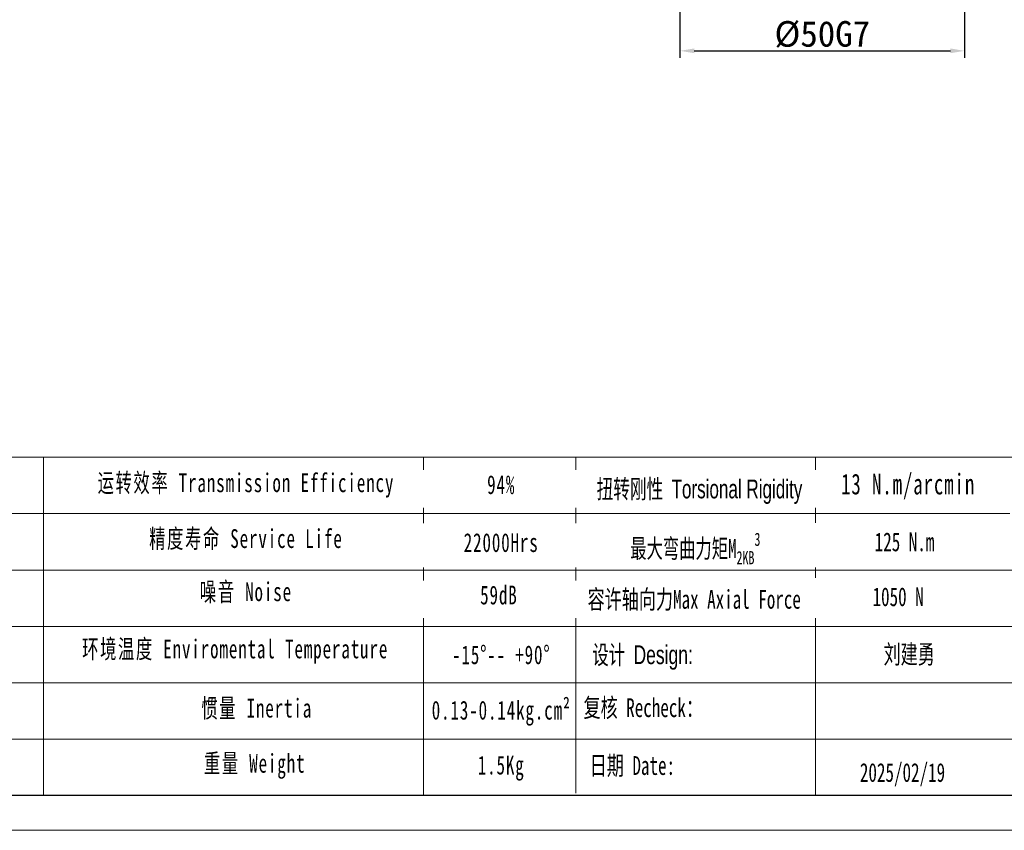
# Model space of a CAD drawing. Header units: millimetres. Extents: x 1376 to 1898, y 996 to 1363.
# Tile 6 of 13: x 1558 to 1731, y 996 to 1138. Entities that reach past the tile are written whole.
import ezdxf

# ---------------------------------------------------------------- set-up
doc = ezdxf.new("R2010")
doc.units = ezdxf.units.MM
doc.header["$PDSIZE"] = -5
doc.layers.get('Defpoints').update_dxf_attribs({"lineweight": 18})
for name, color, linetype, lineweight in [('SLD-0', 7, 'Continuous', 18), ('图框_外框线', 7, 'Continuous', 18), ('尺寸线层', 3, 'Continuous', 18)]:
    doc.layers.add(name, color=color, linetype=linetype, lineweight=lineweight)
doc.styles.add('工程字', font='txt')
doc.styles.add('标准', font='txt', dxfattribs={"width": 0.667})
doc.dimstyles.new('副本 ISO-25', dxfattribs={"dimtxt": 4.5, "dimasz": 2.5, "dimexe": 1.25, "dimexo": 0.625, "dimtad": 1, "dimtxsty": '工程字', "dimcen": 2.5, "dimdle": 5, "dimadec": 0, "dimazin": 0, "dimtfac": 1, "dimtmove": 0, "dimatfit": 3, "dimfxl": 1, "dimtolj": 1, "dimarcsym": 0})

# ---------------------------------------------------------------- blocks, each defined once
blk = doc.blocks.new('*D80')
at = {"layer": 'Defpoints', "color": 0}
for p in [(1674.32, 1155.06), (1724.32, 1155.06), (1724.32, 1132.83)]:
    blk.add_point(p, dxfattribs=at)
at = {"layer": '尺寸线层', "color": 0, "lineweight": -2}
for p, q in [((1674.32, 1154.44), (1674.32, 1131.58)), ((1724.32, 1154.44), (1724.32, 1131.58)), ((1676.82, 1132.83), (1721.82, 1132.83))]:
    blk.add_line(p, q, dxfattribs=at)
at = {"layer": '尺寸线层', "color": 0}
for points in [[(1676.82, 1133.25), (1676.82, 1132.42), (1674.32, 1132.83)], [(1721.82, 1132.42), (1721.82, 1133.25), (1724.32, 1132.83)]]:
    blk.add_solid(points, dxfattribs=at)
at = {"layer": '尺寸线层', "color": 0, "insert": (1699.32, 1135.71), "char_height": 4.5, "attachment_point": 5, "style": '工程字'}
blk.add_mtext('\\A1;%%C50G7', dxfattribs=at)

msp = doc.modelspace()

# ---------------------------------------------------------------- linework, layer by layer
at = {"layer": 'SLD-0'}
for p, q in [((1562.525, 1061.4521), (1562.525, 1002.1243)), ((1629.2536, 1061.4521), (1629.2536, 1002.1175))]:
    msp.add_line(p, q, dxfattribs=at)
at = {"layer": '图框_外框线'}
for p, q in [((1424.9376, 1061.4521), (1892.0714, 1061.4521)), ((1655.9955, 1061.4521), (1655.9955, 1002.4467)), ((1698.1504, 1061.4521), (1698.1504, 1002.1175)), ((1469.7039, 1051.5521), (1732.2427, 1051.5521)), ((1424.9376, 1041.6521), (1892.0714, 1041.6521)), ((1469.7039, 1031.7521), (1892.0714, 1031.7521)), ((1469.7039, 1021.8521), (1892.0714, 1021.8521)), ((1469.7039, 1011.9521), (1892.0714, 1011.9521))]:
    msp.add_line(p, q, dxfattribs=at)
at = {"layer": '图框_外框线', "color": 3}
msp.add_lwpolyline([(1379.0763, 995.9369), (1898.2521, 995.9369), (1898.2521, 1363.0683), (1379.0763, 1363.0683)], close=True, dxfattribs=at)
at = {"layer": '图框_外框线', "color": 3, "lineweight": 25}
msp.add_lwpolyline([(1409.9797, 1002.1175), (1892.0714, 1002.1175), (1892.0714, 1356.8876), (1409.9797, 1356.8876)], close=True, dxfattribs=at)

# ---------------------------------------------------------------- texts
at = {"layer": 'SLD-0', "color": 1, "char_height": 3.3, "attachment_point": 2, "style": '标准'}
for s, insert, width in [('\\T1.1;运转效率 Transmission Efficiency', (1598.0697, 1058.6285), 56.078725), ('\\T1.1;94%', (1642.9104, 1058.2915), 42.202658), ('\\T1.1;精度寿命 Service Life', (1598.0697, 1048.821), 56.078725), ('\\T1.1;22000Hrs', (1642.9104, 1048.1205), 42.202658), ('\\T1.1;噪音 Noise', (1598.0697, 1039.4862), 56.078725), ('\\T1.1;120-180N·m', (1548.0452, 1038.7809), 14.03091), ('\\T1.1;59dB', (1642.504, 1038.9091), 42.202658), ('{\\T1.1;环境温度 Enviromental Temperature}', (1596.1778, 1029.4424), 99.591656), ('\\T1.1;-15%%D-- +90%%D', (1642.9104, 1028.4146), 42.202658), ('设计 \\fArial|b0|i0|c0|p2;Design:', (1667.7598, 1028.4194), 42.202658), ('{\\fSimSun|b1|i0|c134|p2;刘建勇 }', (1714.5895, 1028.5122), 42.202658), ('\\T1.1;惯量 Inertia', (1599.9616, 1019.0442), 56.078725), ('{\\T1.1;0.13-0.14kg.cm²}', (1642.9104, 1018.6851), 42.202658), ('{\\f宋体|b0|i0|c134|p2;复核 Recheck：}', (1667.866, 1019.1227), 42.202658), ('\\T1.1;重量 Weight', (1599.6069, 1009.3549), 56.078725), ('\\T1.1;1.5Kg', (1642.9104, 1009.035), 42.202658), ('{\\f宋体|b0|i0|c134|p2;日期 }Date:', (1665.9626, 1008.9634), 42.202658), ('2025/02/19', (1713.4155, 1007.7417), 42.202658)]:
    msp.add_mtext(s, dxfattribs=dict(at, insert=insert, width=width))
at = {"layer": '图框_外框线', "color": 1, "insert": (1714.4029, 1058.5629), "char_height": 3.632131, "width": 46.450174, "attachment_point": 2, "style": '标准'}
msp.add_mtext('{\\T1.1;13 N.m/arcmin}', dxfattribs=at)

# ---------------------------------------------------------------- dimensions: what is measured, and where the dimension line sits
at = {"layer": '尺寸线层'}
dim = msp.add_linear_dim(base=(1724.3166, 1132.8332), p1=(1674.3166, 1155.0627), p2=(1724.3166, 1155.0627), angle=180, text='%%C<>G7', dimstyle='副本 ISO-25', override={"dimtxsty": '工程字'}, dxfattribs=at)
dim.commit()
dim.dimension.update_dxf_attribs({"geometry": '*D80', "text_midpoint": (1699.3166, 1132.8332), "dimtype": 160})

# ---------------------------------------------------------------- next in the draw order: texts
at = {"layer": 'SLD-0', "color": 1, "char_height": 3.3, "width": 99.591656, "attachment_point": 2, "style": '标准', "bg_fill": 2}
for s, insert in [('{\\f宋体|b0|i0|c134|p2;\\W0.65;扭转刚性 \\fArial|b0|i0|c0|p34;Torsional Rigidity}', (1677.7461, 1057.5379)), ('{\\f宋体|b0|i0|c134|p2;容许轴向力Max Axial Force}', (1676.8275, 1038.154))]:
    msp.add_mtext(s, dxfattribs=dict(at, insert=insert))

# ---------------------------------------------------------------- next in the draw order: texts
at = {"layer": 'SLD-0', "color": 1, "insert": (1712.6422, 1038.6025), "char_height": 3.3, "width": 99.591656, "attachment_point": 2, "style": '标准', "bg_fill": 2}
msp.add_mtext('{\\fSimSun|b1|i0|c134|p2;1050 N}', dxfattribs=at)

# ---------------------------------------------------------------- next in the draw order: texts
at = {"layer": 'SLD-0', "color": 1, "insert": (1677.0206, 1048.2054), "char_height": 3.3, "width": 99.591656, "attachment_point": 2, "style": '标准', "bg_fill": 2}
msp.add_mtext('\\A1;最大弯曲力矩M{\\H0.7x;\\S^ 2KB;}{\\H0.7x;\\S3^ ;}', dxfattribs=at)

# ---------------------------------------------------------------- next in the draw order: texts
at = {"layer": 'SLD-0', "color": 1, "insert": (1713.7679, 1048.2463), "char_height": 3.3, "width": 99.591656, "attachment_point": 2, "style": '标准', "bg_fill": 2}
msp.add_mtext('{\\fSimSun|b1|i0|c134|p2;125 N.m}', dxfattribs=at)

doc.saveas('drawing.dxf')
